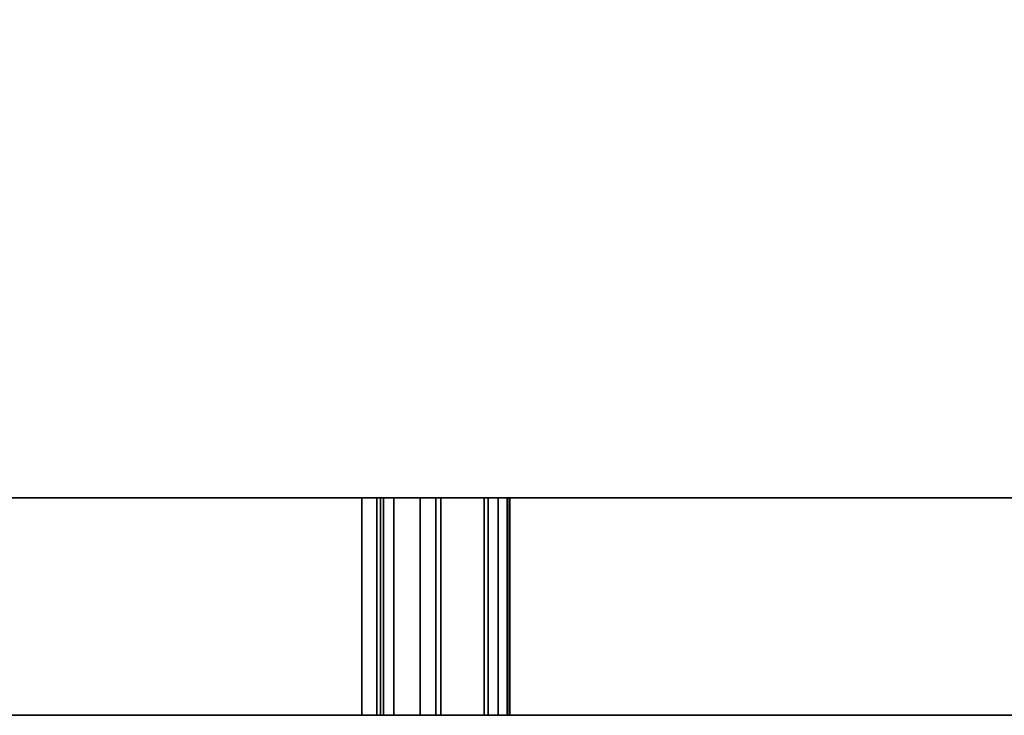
# Model space of a CAD drawing. Header units: inches. Extents: x -172 to 2825, y -1500 to 2400.
# Tile 41 of 47: x 1183 to 1410, y 1050 to 1210. Entities that reach past the tile are written whole.
import ezdxf

# ---------------------------------------------------------------- set-up
doc = ezdxf.new("R2010")
doc.units = ezdxf.units.IN
doc.layers.add('1', color=7, linetype='Continuous')

# ---------------------------------------------------------------- blocks, each defined once
blk = doc.blocks.new('697607_GEAR_HOUSING_IPART__R29')
at = {"layer": '1', "color": 160}
for p, q in [((-1.72, 986.54, -610), (-1.72, 986.54, 840)), ((1428.28, 986.54, 840), (1428.28, 986.54, -610))]:
    blk.add_line(p, q, dxfattribs=at)
blk = doc.blocks.new('UG_SURFACE_288')
at = {"layer": '1', "color": 160}
blk.add_3dface([(1423.278093, 986.537814, -610.000014), (1423.278093, 1036.537766, -610.000014), (1423.278093, 1036.537766, 839.999974), (1423.278093, 986.537814, 839.999974)], dxfattribs=at)
blk = doc.blocks.new('UG_SURFACE_292')
at = {"layer": '1', "color": 160}
blk.add_3dface([(983.278096, 986.537814, 839.999974), (983.278096, 1036.537766, 839.999974), (983.278096, 1036.537766, 689.999998), (983.278096, 986.537814, 689.999998)], dxfattribs=at)
blk = doc.blocks.new('UG_SURFACE_293')
at = {"layer": '1', "color": 160}
for points in [[(26.318463, 1036.537766, -530.170918), (26.401825, 1036.537766, -529.008865), (26.401825, 986.537814, -529.008865), (26.318463, 986.537814, -530.170918)], [(26.318463, 986.537814, -530.170918), (31.257275, 986.537814, -541.020811), (31.257275, 1036.537766, -541.020811), (26.318463, 1036.537766, -530.170918)], [(26.659267, 986.537814, -525.420249), (26.401825, 986.537814, -529.008865), (26.401825, 1036.537766, -529.008865), (26.659267, 1036.537766, -525.420249)], [(26.659267, 1036.537766, -525.420249), (33.057846, 1036.537766, -515.415192), (33.057846, 986.537814, -515.415192), (26.659267, 986.537814, -525.420249)], [(31.257275, 986.537814, -541.020811), (41.0337, 986.537814, -545.851231), (41.0337, 1036.537766, -545.851231), (31.257275, 1036.537766, -541.020811)], [(33.057846, 1036.537766, -515.415192), (43.278091, 1036.537766, -512.000024), (43.278091, 986.537814, -512.000024), (33.057846, 986.537814, -515.415192)], [(41.0337, 986.537814, -545.851231), (43.141581, 986.537814, -545.384049), (43.141581, 1036.537766, -545.384049), (41.0337, 1036.537766, -545.851231)], [(52.431799, 1036.537766, -543.325126), (43.141581, 1036.537766, -545.384049), (43.141581, 986.537814, -545.384049), (52.431799, 986.537814, -543.325126)], [(54.557774, 986.537814, -516.281188), (43.278091, 986.537814, -512.000024), (43.278091, 1036.537766, -512.000024), (54.557774, 1036.537766, -516.281188)], [(56.138277, 1036.537766, -540.118277), (52.431799, 1036.537766, -543.325126), (52.431799, 986.537814, -543.325126), (56.138277, 986.537814, -540.118277)], [(57.249628, 986.537814, -519.315183), (54.557774, 986.537814, -516.281188), (54.557774, 1036.537766, -516.281188), (57.249628, 1036.537766, -519.315183)], [(56.138277, 986.537814, -540.118277), (60.278088, 986.537814, -528.999984), (60.278088, 1036.537766, -528.999984), (56.138277, 1036.537766, -540.118277)], [(57.249628, 1036.537766, -519.315183), (60.278088, 1036.537766, -528.999984), (60.278088, 986.537814, -528.999984), (57.249628, 986.537814, -519.315183)]]:
    blk.add_3dface(points, dxfattribs=at)
blk = doc.blocks.new('UG_SURFACE_294')
at = {"layer": '1', "color": 160}
blk.add_3dface([(3.278084, 986.537814, -610.000014), (3.278084, 1036.537766, -610.000014), (1423.278093, 1036.537766, -610.000014), (1423.278093, 986.537814, -610.000014)], dxfattribs=at)
blk = doc.blocks.new('UG_SURFACE_298')
at = {"layer": '1', "color": 160}
for points in [[(26.318464, 1036.537766, -210.170925), (26.401827, 1036.537766, -209.008887), (26.401827, 986.537814, -209.008887), (26.318464, 986.537814, -210.170925)], [(26.318464, 986.537814, -210.170925), (31.257275, 986.537814, -221.020818), (31.257275, 1036.537766, -221.020818), (26.318464, 1036.537766, -210.170925)], [(26.659269, 986.537814, -205.420241), (26.401827, 986.537814, -209.008887), (26.401827, 1036.537766, -209.008887), (26.659269, 1036.537766, -205.420241)], [(26.659269, 1036.537766, -205.420241), (33.057846, 1036.537766, -195.415214), (33.057846, 986.537814, -195.415214), (26.659269, 986.537814, -205.420241)], [(31.257275, 986.537814, -221.020818), (41.0337, 986.537814, -225.851208), (41.0337, 1036.537766, -225.851208), (31.257275, 1036.537766, -221.020818)], [(33.057846, 1036.537766, -195.415214), (43.278091, 1036.537766, -192.000002), (43.278091, 986.537814, -192.000002), (33.057846, 986.537814, -195.415214)], [(41.0337, 986.537814, -225.851208), (43.141581, 986.537814, -225.384057), (43.141581, 1036.537766, -225.384057), (41.0337, 1036.537766, -225.851208)], [(52.431799, 1036.537766, -223.325148), (43.141581, 1036.537766, -225.384057), (43.141581, 986.537814, -225.384057), (52.431799, 986.537814, -223.325148)], [(54.557774, 986.537814, -196.28118), (43.278091, 986.537814, -192.000002), (43.278091, 1036.537766, -192.000002), (54.557774, 1036.537766, -196.28118)], [(56.138277, 1036.537766, -220.118269), (52.431799, 1036.537766, -223.325148), (52.431799, 986.537814, -223.325148), (56.138277, 986.537814, -220.118269)], [(57.249628, 986.537814, -199.315161), (54.557774, 986.537814, -196.28118), (54.557774, 1036.537766, -196.28118), (57.249628, 1036.537766, -199.315161)], [(56.138277, 986.537814, -220.118269), (60.278092, 986.537814, -209.000006), (60.278092, 1036.537766, -209.000006), (56.138277, 1036.537766, -220.118269)], [(57.249628, 1036.537766, -199.315161), (60.278092, 1036.537766, -209.000006), (60.278092, 986.537814, -209.000006), (57.249628, 986.537814, -199.315161)]]:
    blk.add_3dface(points, dxfattribs=at)
blk = doc.blocks.new('UG_SURFACE_299')
at = {"layer": '1', "color": 160}
for points in [[(26.318468, 1036.537766, 749.829054), (26.401831, 1036.537766, 750.991106), (26.401831, 986.537814, 750.991106), (26.318468, 986.537814, 749.829054)], [(26.318468, 986.537814, 749.829054), (31.257279, 986.537814, 738.979161), (31.257279, 1036.537766, 738.979161), (26.318468, 1036.537766, 749.829054)], [(26.659273, 986.537814, 754.579782), (26.401831, 986.537814, 750.991106), (26.401831, 1036.537766, 750.991106), (26.659273, 1036.537766, 754.579782)], [(26.659273, 1036.537766, 754.579782), (33.05785, 1036.537766, 764.58478), (33.05785, 986.537814, 764.58478), (26.659273, 986.537814, 754.579782)], [(31.257279, 986.537814, 738.979161), (41.033704, 986.537814, 734.1488), (41.033704, 1036.537766, 734.1488), (31.257279, 1036.537766, 738.979161)], [(33.05785, 1036.537766, 764.58478), (43.278094, 1036.537766, 768.000007), (43.278094, 986.537814, 768.000007), (33.05785, 986.537814, 764.58478)], [(41.033704, 986.537814, 734.1488), (43.141585, 986.537814, 734.615922), (43.141585, 1036.537766, 734.615922), (41.033704, 1036.537766, 734.1488)], [(52.431803, 1036.537766, 736.674845), (43.141585, 1036.537766, 734.615922), (43.141585, 986.537814, 734.615922), (52.431803, 986.537814, 736.674845)], [(54.557778, 986.537814, 763.718843), (43.278094, 986.537814, 768.000007), (43.278094, 1036.537766, 768.000007), (54.557778, 1036.537766, 763.718843)], [(56.138281, 1036.537766, 739.881754), (52.431803, 1036.537766, 736.674845), (52.431803, 986.537814, 736.674845), (56.138281, 986.537814, 739.881754)], [(57.249632, 986.537814, 760.684848), (54.557778, 986.537814, 763.718843), (54.557778, 1036.537766, 763.718843), (57.249632, 1036.537766, 760.684848)], [(56.138281, 986.537814, 739.881754), (60.278095, 986.537814, 750.999987), (60.278095, 1036.537766, 750.999987), (56.138281, 1036.537766, 739.881754)], [(57.249632, 1036.537766, 760.684848), (60.278095, 1036.537766, 750.999987), (60.278095, 986.537814, 750.999987), (57.249632, 986.537814, 760.684848)]]:
    blk.add_3dface(points, dxfattribs=at)
blk = doc.blocks.new('UG_SURFACE_300')
at = {"layer": '1', "color": 160}
for points in [[(26.318463, 1036.537766, -370.170921), (26.401827, 1036.537766, -369.008899), (26.401825, 986.537814, -369.008899), (26.318463, 986.537814, -370.170921)], [(26.318463, 986.537814, -370.170921), (31.257275, 986.537814, -381.020814), (31.257275, 1036.537766, -381.020814), (26.318463, 1036.537766, -370.170921)], [(26.659267, 986.537814, -365.420252), (26.401825, 986.537814, -369.008899), (26.401827, 1036.537766, -369.008899), (26.659267, 1036.537766, -365.420252)], [(26.659267, 1036.537766, -365.420252), (33.057846, 1036.537766, -355.415225), (33.057846, 986.537814, -355.415225), (26.659267, 986.537814, -365.420252)], [(31.257275, 986.537814, -381.020814), (41.0337, 986.537814, -385.851204), (41.0337, 1036.537766, -385.851204), (31.257275, 1036.537766, -381.020814)], [(33.057846, 1036.537766, -355.415225), (43.278091, 1036.537766, -351.999998), (43.278091, 986.537814, -351.999998), (33.057846, 986.537814, -355.415225)], [(41.0337, 986.537814, -385.851204), (43.141581, 986.537814, -385.384053), (43.141581, 1036.537766, -385.384053), (41.0337, 1036.537766, -385.851204)], [(52.431799, 1036.537766, -383.32516), (43.141581, 1036.537766, -385.384053), (43.141581, 986.537814, -385.384053), (52.431799, 986.537814, -383.32516)], [(54.557774, 986.537814, -356.281161), (43.278091, 986.537814, -351.999998), (43.278091, 1036.537766, -351.999998), (54.557774, 1036.537766, -356.281161)], [(56.138277, 1036.537766, -380.118251), (52.431799, 1036.537766, -383.32516), (52.431799, 986.537814, -383.32516), (56.138277, 986.537814, -380.118251)], [(57.249628, 986.537814, -359.315157), (54.557774, 986.537814, -356.281161), (54.557774, 1036.537766, -356.281161), (57.249628, 1036.537766, -359.315157)], [(56.138277, 986.537814, -380.118251), (60.278092, 986.537814, -369.000018), (60.278092, 1036.537766, -369.000018), (56.138277, 1036.537766, -380.118251)], [(57.249628, 1036.537766, -359.315157), (60.278092, 1036.537766, -369.000018), (60.278092, 986.537814, -369.000018), (57.249628, 986.537814, -359.315157)]]:
    blk.add_3dface(points, dxfattribs=at)
blk = doc.blocks.new('UG_SURFACE_303')
at = {"layer": '1', "color": 160}
blk.add_3dface([(443.278074, 986.537814, 689.999998), (443.278074, 1036.537766, 689.999998), (443.278074, 1036.537766, 839.999974), (443.278074, 986.537814, 839.999974)], dxfattribs=at)
blk = doc.blocks.new('UG_SURFACE_304')
at = {"layer": '1', "color": 160}
blk.add_3dface([(443.278074, 986.537814, 839.999974), (443.278074, 1036.537766, 839.999974), (3.278084, 1036.537766, 839.999974), (3.278084, 986.537814, 839.999974)], dxfattribs=at)
blk = doc.blocks.new('UG_SURFACE_305')
at = {"layer": '1', "color": 160}
blk.add_3dface([(3.278084, 986.537814, 839.999974), (3.278084, 1036.537766, 839.999974), (3.278084, 1036.537766, -610.000014), (3.278084, 986.537814, -610.000014)], dxfattribs=at)
blk = doc.blocks.new('UG_SURFACE_307')
at = {"layer": '1', "color": 160}
blk.add_3dface([(443.278074, 986.537814, 850.000024), (443.278074, 986.537814, 689.999998), (983.278096, 986.537814, 689.999998), (983.278096, 986.537814, 850.000024)], dxfattribs=at)
blk = doc.blocks.new('UG_SURFACE_309')
at = {"layer": '1', "color": 160}
for points in [[(26.318464, 1036.537766, -50.170932), (26.401827, 1036.537766, -49.008884), (26.401827, 986.537814, -49.008884), (26.318464, 986.537814, -50.170932)], [(26.318464, 986.537814, -50.170932), (31.257275, 986.537814, -61.020825), (31.257275, 1036.537766, -61.020821), (26.318464, 1036.537766, -50.170932)], [(26.659269, 986.537814, -45.420241), (26.401827, 986.537814, -49.008884), (26.401827, 1036.537766, -49.008884), (26.659269, 1036.537766, -45.420241)], [(26.659269, 1036.537766, -45.420241), (33.057846, 1036.537766, -35.415214), (33.057846, 986.537814, -35.415214), (26.659269, 986.537814, -45.420241)], [(31.257275, 986.537814, -61.020825), (41.0337, 986.537814, -65.851204), (41.0337, 1036.537766, -65.851204), (31.257275, 1036.537766, -61.020821)], [(33.057846, 1036.537766, -35.415214), (43.278091, 1036.537766, -32.000009), (43.278091, 986.537814, -32.000009), (33.057846, 986.537814, -35.415214)], [(41.0337, 986.537814, -65.851204), (43.141581, 986.537814, -65.384053), (43.141581, 1036.537766, -65.384053), (41.0337, 1036.537766, -65.851204)], [(52.431799, 1036.537766, -63.325144), (43.141581, 1036.537766, -65.384053), (43.141581, 986.537814, -65.384053), (52.431799, 986.537814, -63.325144)], [(54.557774, 986.537814, -36.281176), (43.278091, 986.537814, -32.000009), (43.278091, 1036.537766, -32.000009), (54.557774, 1036.537766, -36.281176)], [(56.138277, 1036.537766, -60.118262), (52.431799, 1036.537766, -63.325144), (52.431799, 986.537814, -63.325144), (56.138277, 986.537814, -60.118262)], [(57.249628, 986.537814, -39.315168), (54.557774, 986.537814, -36.281176), (54.557774, 1036.537766, -36.281176), (57.249628, 1036.537766, -39.315168)], [(56.138277, 986.537814, -60.118262), (60.278092, 986.537814, -49.00001), (60.278092, 1036.537766, -49.000006), (56.138277, 1036.537766, -60.118262)], [(57.249628, 1036.537766, -39.315168), (60.278092, 1036.537766, -49.000006), (60.278092, 986.537814, -49.00001), (57.249628, 986.537814, -39.315168)]]:
    blk.add_3dface(points, dxfattribs=at)
blk = doc.blocks.new('UG_SURFACE_310')
at = {"layer": '1', "color": 160}
for points in [[(14.778088, 1036.537766, 839.999974), (14.778088, 1036.537766, 350.999981), (3.278084, 1036.537766, 350.999981), (3.278084, 1036.537766, 839.999974)], [(14.778088, 1036.537766, 350.999981), (14.778088, 1036.537766, -129.000008), (3.278084, 1036.537766, -129.000008), (3.278084, 1036.537766, 350.999981)], [(14.778088, 1036.537766, -129.000008), (14.778088, 1036.537766, -289.000005), (3.278084, 1036.537766, -289.000005), (3.278084, 1036.537766, -129.000008)], [(14.778088, 1036.537766, -289.000005), (14.778088, 1036.537766, -449.000001), (3.278084, 1036.537766, -449.000001), (3.278084, 1036.537766, -289.000005)], [(14.778088, 1036.537766, -449.000001), (14.778088, 1036.537766, -578.000009), (3.278084, 1036.537766, -578.000009), (3.278084, 1036.537766, -449.000001)], [(14.778088, 1036.537766, -578.000009), (14.778088, 1036.537766, -610.000014), (3.278084, 1036.537766, -610.000014), (3.278084, 1036.537766, -578.000009)], [(713.278115, 1036.537766, -578.000009), (14.778088, 1036.537766, -578.000009), (41.0337, 1036.537766, -545.851231), (52.431799, 1036.537766, -543.325126)], [(14.778088, 1036.537766, -449.000001), (33.057846, 1036.537766, -515.415192), (26.659267, 1036.537766, -525.420249)], [(26.659267, 1036.537766, -525.420249), (26.318463, 1036.537766, -530.170918), (14.778088, 1036.537766, -578.000009), (14.778088, 1036.537766, -449.000001)], [(14.778088, 1036.537766, -578.000009), (31.257275, 1036.537766, -541.020811), (41.0337, 1036.537766, -545.851231)], [(14.778088, 1036.537766, -449.000001), (43.278091, 1036.537766, -512.000024), (33.057846, 1036.537766, -515.415192)], [(26.318463, 1036.537766, -530.170918), (31.257275, 1036.537766, -541.020811), (14.778088, 1036.537766, -578.000009)], [(14.778088, 1036.537766, -449.000001), (41.0337, 1036.537766, -385.851204), (52.431799, 1036.537766, -383.32516)], [(52.431799, 1036.537766, -383.32516), (56.138277, 1036.537766, -380.118251), (713.278115, 1036.537766, -449.000001), (14.778088, 1036.537766, -449.000001)], [(14.778088, 1036.537766, -289.000005), (33.057846, 1036.537766, -355.415225), (26.659267, 1036.537766, -365.420252)], [(26.659267, 1036.537766, -365.420252), (26.318463, 1036.537766, -370.170921), (14.778088, 1036.537766, -449.000001), (14.778088, 1036.537766, -289.000005)], [(14.778088, 1036.537766, -449.000001), (31.257275, 1036.537766, -381.020814), (41.0337, 1036.537766, -385.851204)], [(14.778088, 1036.537766, -289.000005), (43.278091, 1036.537766, -351.999998), (33.057846, 1036.537766, -355.415225)], [(26.318463, 1036.537766, -370.170921), (31.257275, 1036.537766, -381.020814), (14.778088, 1036.537766, -449.000001)], [(14.778088, 1036.537766, -289.000005), (41.0337, 1036.537766, -225.851208), (52.431799, 1036.537766, -223.325148)], [(52.431799, 1036.537766, -223.325148), (56.138277, 1036.537766, -220.118269), (713.278115, 1036.537766, -289.000005), (14.778088, 1036.537766, -289.000005)], [(14.778088, 1036.537766, -129.000008), (33.057846, 1036.537766, -195.415214), (26.659269, 1036.537766, -205.420241)], [(26.659269, 1036.537766, -205.420241), (26.318464, 1036.537766, -210.170925), (14.778088, 1036.537766, -289.000005), (14.778088, 1036.537766, -129.000008)], [(14.778088, 1036.537766, -289.000005), (31.257275, 1036.537766, -221.020818), (41.0337, 1036.537766, -225.851208)], [(14.778088, 1036.537766, -129.000008), (43.278091, 1036.537766, -192.000002), (33.057846, 1036.537766, -195.415214)], [(26.318464, 1036.537766, -210.170925), (31.257275, 1036.537766, -221.020818), (14.778088, 1036.537766, -289.000005)], [(14.778088, 1036.537766, -129.000008), (41.0337, 1036.537766, -65.851204), (52.431799, 1036.537766, -63.325144)], [(52.431799, 1036.537766, -63.325144), (56.138277, 1036.537766, -60.118262), (713.278115, 1036.537766, -129.000008), (14.778088, 1036.537766, -129.000008)], [(14.778088, 1036.537766, 350.999981), (33.057846, 1036.537766, -35.415214), (26.659269, 1036.537766, -45.420241)], [(26.659269, 1036.537766, -45.420241), (26.318464, 1036.537766, -50.170932), (14.778088, 1036.537766, -129.000008), (14.778088, 1036.537766, 350.999981)], [(14.778088, 1036.537766, -129.000008), (31.257275, 1036.537766, -61.020821), (41.0337, 1036.537766, -65.851204)], [(14.778088, 1036.537766, 350.999981), (43.278091, 1036.537766, -32.000009), (33.057846, 1036.537766, -35.415214)], [(26.318464, 1036.537766, -50.170932), (31.257275, 1036.537766, -61.020821), (14.778088, 1036.537766, -129.000008)], [(14.778088, 1036.537766, 350.999981), (41.033704, 1036.537766, 734.1488), (52.431803, 1036.537766, 736.674845)], [(14.778088, 1036.537766, 839.999974), (26.659273, 1036.537766, 754.579782), (26.318468, 1036.537766, 749.829054)], [(52.431803, 1036.537766, 736.674845), (56.138281, 1036.537766, 739.881754), (443.278074, 1036.537766, 689.999998), (14.778088, 1036.537766, 350.999981)], [(14.778088, 1036.537766, 839.999974), (33.05785, 1036.537766, 764.58478), (26.659273, 1036.537766, 754.579782)], [(26.318468, 1036.537766, 749.829054), (14.778088, 1036.537766, 350.999981), (14.778088, 1036.537766, 839.999974)], [(14.778088, 1036.537766, 350.999981), (31.257279, 1036.537766, 738.979161), (41.033704, 1036.537766, 734.1488)], [(14.778088, 1036.537766, 839.999974), (43.278094, 1036.537766, 768.000007), (33.05785, 1036.537766, 764.58478)], [(26.318468, 1036.537766, 749.829054), (31.257279, 1036.537766, 738.979161), (14.778088, 1036.537766, 350.999981)], [(54.557778, 1036.537766, 763.718843), (43.278094, 1036.537766, 768.000007), (14.778088, 1036.537766, 839.999974), (443.278074, 1036.537766, 839.999974)], [(443.278074, 1036.537766, 689.999998), (713.278115, 1036.537766, 689.999998), (713.278115, 1036.537766, 350.999981), (14.778088, 1036.537766, 350.999981)], [(54.557774, 1036.537766, -36.281176), (43.278091, 1036.537766, -32.000009), (14.778088, 1036.537766, 350.999981), (713.278115, 1036.537766, 350.999981)], [(54.557774, 1036.537766, -196.28118), (43.278091, 1036.537766, -192.000002), (14.778088, 1036.537766, -129.000008), (713.278115, 1036.537766, -129.000008)], [(54.557774, 1036.537766, -356.281161), (43.278091, 1036.537766, -351.999998), (14.778088, 1036.537766, -289.000005), (713.278115, 1036.537766, -289.000005)], [(54.557774, 1036.537766, -516.281188), (43.278091, 1036.537766, -512.000024), (14.778088, 1036.537766, -449.000001), (713.278115, 1036.537766, -449.000001)], [(713.278115, 1036.537766, -578.000009), (713.278115, 1036.537766, -610.000014), (14.778088, 1036.537766, -610.000014), (14.778088, 1036.537766, -578.000009)], [(52.431799, 1036.537766, -543.325126), (56.138277, 1036.537766, -540.118277), (713.278115, 1036.537766, -578.000009)], [(57.249628, 1036.537766, -519.315183), (54.557774, 1036.537766, -516.281188), (713.278115, 1036.537766, -449.000001)], [(57.249628, 1036.537766, -359.315157), (54.557774, 1036.537766, -356.281161), (713.278115, 1036.537766, -289.000005)], [(57.249628, 1036.537766, -199.315161), (54.557774, 1036.537766, -196.28118), (713.278115, 1036.537766, -129.000008)], [(57.249628, 1036.537766, -39.315168), (54.557774, 1036.537766, -36.281176), (713.278115, 1036.537766, 350.999981)], [(57.249632, 1036.537766, 760.684848), (54.557778, 1036.537766, 763.718843), (443.278074, 1036.537766, 839.999974)], [(56.138277, 1036.537766, -540.118277), (60.278088, 1036.537766, -528.999984), (713.278115, 1036.537766, -578.000009)], [(56.138277, 1036.537766, -380.118251), (60.278092, 1036.537766, -369.000018), (713.278115, 1036.537766, -449.000001)], [(56.138277, 1036.537766, -220.118269), (60.278092, 1036.537766, -209.000006), (713.278115, 1036.537766, -289.000005)], [(56.138277, 1036.537766, -60.118262), (60.278092, 1036.537766, -49.000006), (713.278115, 1036.537766, -129.000008)], [(56.138281, 1036.537766, 739.881754), (60.278095, 1036.537766, 750.999987), (443.278074, 1036.537766, 689.999998)], [(713.278115, 1036.537766, -449.000001), (713.278115, 1036.537766, -578.000009), (60.278088, 1036.537766, -528.999984), (57.249628, 1036.537766, -519.315183)], [(713.278115, 1036.537766, -289.000005), (713.278115, 1036.537766, -449.000001), (60.278092, 1036.537766, -369.000018), (57.249628, 1036.537766, -359.315157)], [(713.278115, 1036.537766, -129.000008), (713.278115, 1036.537766, -289.000005), (60.278092, 1036.537766, -209.000006), (57.249628, 1036.537766, -199.315161)], [(713.278115, 1036.537766, 350.999981), (713.278115, 1036.537766, -129.000008), (60.278092, 1036.537766, -49.000006), (57.249628, 1036.537766, -39.315168)], [(443.278074, 1036.537766, 839.999974), (443.278074, 1036.537766, 689.999998), (60.278095, 1036.537766, 750.999987), (57.249632, 1036.537766, 760.684848)], [(1423.278093, 1036.537766, -578.000009), (713.278115, 1036.537766, -578.000009), (1371.257305, 1036.537766, -541.020811), (1383.278131, 1036.537766, -546.000004)], [(713.278115, 1036.537766, -578.000009), (713.278115, 1036.537766, -449.000001), (1371.257305, 1036.537766, -516.979218), (1366.278052, 1036.537766, -528.999984)], [(1366.278052, 1036.537766, -528.999984), (1371.257305, 1036.537766, -541.020811), (713.278115, 1036.537766, -578.000009)], [(713.278115, 1036.537766, -449.000001), (1423.278093, 1036.537766, -449.000001), (1383.278131, 1036.537766, -512.000024), (1371.257305, 1036.537766, -516.979218)], [(1423.278093, 1036.537766, -449.000001), (713.278115, 1036.537766, -449.000001), (1371.257305, 1036.537766, -381.020814), (1383.278131, 1036.537766, -386.000007)], [(713.278115, 1036.537766, -289.000005), (1371.257305, 1036.537766, -356.979191), (1366.278052, 1036.537766, -369.000018)], [(1366.278052, 1036.537766, -369.000018), (1371.257305, 1036.537766, -381.020814), (713.278115, 1036.537766, -449.000001), (713.278115, 1036.537766, -289.000005)], [(713.278115, 1036.537766, -289.000005), (1423.278093, 1036.537766, -289.000005), (1383.278131, 1036.537766, -351.999998), (1371.257305, 1036.537766, -356.979191)], [(1423.278093, 1036.537766, -289.000005), (713.278115, 1036.537766, -289.000005), (1371.257305, 1036.537766, -221.020818), (1383.278131, 1036.537766, -226.000011)], [(713.278115, 1036.537766, -129.000008), (1371.257305, 1036.537766, -196.979195), (1366.278052, 1036.537766, -209.000006)], [(1366.278052, 1036.537766, -209.000006), (1371.257305, 1036.537766, -221.020818), (713.278115, 1036.537766, -289.000005), (713.278115, 1036.537766, -129.000008)], [(713.278115, 1036.537766, -129.000008), (1423.278093, 1036.537766, -129.000008), (1383.278131, 1036.537766, -192.000002), (1371.257305, 1036.537766, -196.979195)], [(1423.278093, 1036.537766, -129.000008), (713.278115, 1036.537766, -129.000008), (1371.257305, 1036.537766, -61.020821), (1383.278131, 1036.537766, -66.000007)], [(713.278115, 1036.537766, -129.000008), (713.278115, 1036.537766, 350.999981), (1371.257305, 1036.537766, -36.979191), (1366.278052, 1036.537766, -49.000006)], [(1366.278052, 1036.537766, -49.000006), (1371.257305, 1036.537766, -61.020821), (713.278115, 1036.537766, -129.000008)], [(713.278115, 1036.537766, 350.999981), (1423.278093, 1036.537766, 350.999981), (1383.278131, 1036.537766, -32.000009), (1371.257305, 1036.537766, -36.979191)], [(1423.278093, 1036.537766, 350.999981), (713.278115, 1036.537766, 350.999981), (713.278115, 1036.537766, 689.999998), (983.278096, 1036.537766, 689.999998)], [(1423.278093, 1036.537766, -578.000009), (1423.278093, 1036.537766, -610.000014), (713.278115, 1036.537766, -610.000014), (713.278115, 1036.537766, -578.000009)], [(1423.278093, 1036.537766, 350.999981), (983.278096, 1036.537766, 689.999998), (1371.257305, 1036.537766, 738.979161), (1383.278131, 1036.537766, 733.999968)], [(983.278096, 1036.537766, 689.999998), (983.278096, 1036.537766, 839.999974), (1371.257305, 1036.537766, 763.020813), (1366.278052, 1036.537766, 750.999987)], [(983.278096, 1036.537766, 839.999974), (1423.278093, 1036.537766, 839.999974), (1383.278131, 1036.537766, 768.000007), (1371.257305, 1036.537766, 763.020813)], [(1366.278052, 1036.537766, 750.999987), (1371.257305, 1036.537766, 738.979161), (983.278096, 1036.537766, 689.999998)], [(1383.278131, 1036.537766, -546.000004), (1395.298958, 1036.537766, -541.020811), (1423.278093, 1036.537766, -578.000009)], [(1383.278131, 1036.537766, -386.000007), (1395.298958, 1036.537766, -381.020814), (1423.278093, 1036.537766, -449.000001)], [(1383.278131, 1036.537766, -226.000011), (1395.298958, 1036.537766, -221.020818), (1423.278093, 1036.537766, -289.000005)], [(1383.278131, 1036.537766, -66.000007), (1395.298958, 1036.537766, -61.020821), (1423.278093, 1036.537766, -129.000008)], [(1383.278131, 1036.537766, 733.999968), (1395.298958, 1036.537766, 738.979161), (1423.278093, 1036.537766, 350.999981)], [(1395.298958, 1036.537766, 763.020813), (1383.278131, 1036.537766, 768.000007), (1423.278093, 1036.537766, 839.999974)], [(1395.298958, 1036.537766, -36.979191), (1383.278131, 1036.537766, -32.000009), (1423.278093, 1036.537766, 350.999981)], [(1395.298958, 1036.537766, -196.979195), (1383.278131, 1036.537766, -192.000002), (1423.278093, 1036.537766, -129.000008)], [(1395.298958, 1036.537766, -356.979191), (1383.278131, 1036.537766, -351.999998), (1423.278093, 1036.537766, -289.000005)], [(1395.298958, 1036.537766, -516.979218), (1383.278131, 1036.537766, -512.000024), (1423.278093, 1036.537766, -449.000001)], [(1423.278093, 1036.537766, -578.000009), (1395.298958, 1036.537766, -541.020811), (1400.278091, 1036.537766, -528.999984)], [(1400.278091, 1036.537766, -528.999984), (1395.298958, 1036.537766, -516.979218), (1423.278093, 1036.537766, -449.000001), (1423.278093, 1036.537766, -578.000009)], [(1423.278093, 1036.537766, -449.000001), (1395.298958, 1036.537766, -381.020814), (1400.278091, 1036.537766, -369.000018)], [(1400.278091, 1036.537766, -369.000018), (1395.298958, 1036.537766, -356.979191), (1423.278093, 1036.537766, -289.000005)], [(1423.278093, 1036.537766, -289.000005), (1395.298958, 1036.537766, -221.020818), (1400.278091, 1036.537766, -209.000006)], [(1400.278091, 1036.537766, -209.000006), (1395.298958, 1036.537766, -196.979195), (1423.278093, 1036.537766, -129.000008)], [(1423.278093, 1036.537766, -129.000008), (1395.298958, 1036.537766, -61.020821), (1400.278091, 1036.537766, -49.000006)], [(1400.278091, 1036.537766, -49.000006), (1395.298958, 1036.537766, -36.979191), (1423.278093, 1036.537766, 350.999981)], [(1423.278093, 1036.537766, 350.999981), (1395.298958, 1036.537766, 738.979161), (1400.278091, 1036.537766, 750.999987)], [(1400.278091, 1036.537766, 750.999987), (1395.298958, 1036.537766, 763.020813), (1423.278093, 1036.537766, 839.999974)], [(1400.278091, 1036.537766, -369.000018), (1423.278093, 1036.537766, -289.000005), (1423.278093, 1036.537766, -449.000001)], [(1400.278091, 1036.537766, -209.000006), (1423.278093, 1036.537766, -129.000008), (1423.278093, 1036.537766, -289.000005)], [(1423.278093, 1036.537766, 350.999981), (1423.278093, 1036.537766, -129.000008), (1400.278091, 1036.537766, -49.000006)], [(1400.278091, 1036.537766, 750.999987), (1423.278093, 1036.537766, 839.999974), (1423.278093, 1036.537766, 350.999981)]]:
    blk.add_3dface(points, dxfattribs=at)
blk = doc.blocks.new('UG_SURFACE_311')
at = {"layer": '1', "color": 160}
for points in [[(1371.257305, 986.537814, -516.979218), (1366.278052, 986.537814, -528.999984), (1366.278052, 1036.537766, -528.999984), (1371.257305, 1036.537766, -516.979218)], [(1371.257305, 1036.537766, -541.020811), (1366.278052, 1036.537766, -528.999984), (1366.278052, 986.537814, -528.999984), (1371.257305, 986.537814, -541.020811)], [(1371.257305, 986.537814, -541.020811), (1383.278131, 986.537814, -546.000004), (1383.278131, 1036.537766, -546.000004), (1371.257305, 1036.537766, -541.020811)], [(1371.257305, 1036.537766, -516.979218), (1383.278131, 1036.537766, -512.000024), (1383.278131, 986.537814, -512.000024), (1371.257305, 986.537814, -516.979218)], [(1395.298958, 986.537814, -516.979218), (1383.278131, 986.537814, -512.000024), (1383.278131, 1036.537766, -512.000024), (1395.298958, 1036.537766, -516.979218)], [(1395.298958, 1036.537766, -541.020811), (1383.278131, 1036.537766, -546.000004), (1383.278131, 986.537814, -546.000004), (1395.298958, 986.537814, -541.020811)], [(1395.298958, 986.537814, -541.020811), (1400.278091, 986.537814, -528.999984), (1400.278091, 1036.537766, -528.999984), (1395.298958, 1036.537766, -541.020811)], [(1395.298958, 1036.537766, -516.979218), (1400.278091, 1036.537766, -528.999984), (1400.278091, 986.537814, -528.999984), (1395.298958, 986.537814, -516.979218)]]:
    blk.add_3dface(points, dxfattribs=at)
blk = doc.blocks.new('UG_SURFACE_313')
at = {"layer": '1', "color": 160}
blk.add_3dface([(1335.278034, 1036.537766, 680.000007), (1335.278034, 1036.537766, -529.999971), (1141.278028, 1569.548488, -529.999971), (1141.278028, 1569.548488, 680.000007)], dxfattribs=at)
blk = doc.blocks.new('UG_SURFACE_314')
at = {"layer": '1', "color": 160}
blk.add_3dface([(91.278084, 1036.537766, 680.000007), (91.278084, 1036.537766, -529.999971), (1335.278034, 1036.537766, -529.999971), (1335.278034, 1036.537766, 680.000007)], dxfattribs=at)
blk = doc.blocks.new('UG_SURFACE_315')
at = {"layer": '1', "color": 160}
for points in [[(3.278084, 986.537814, 839.999974), (3.278084, 986.537814, 350.999981), (14.778087, 986.537814, 350.999981), (14.778087, 986.537814, 839.999974)], [(3.278084, 986.537814, 350.999981), (3.278084, 986.537814, -129.000008), (14.778087, 986.537814, -129.000008), (14.778087, 986.537814, 350.999981)], [(3.278084, 986.537814, -129.000008), (3.278084, 986.537814, -289.000005), (14.778087, 986.537814, -289.000005), (14.778087, 986.537814, -129.000008)], [(3.278084, 986.537814, -289.000005), (3.278084, 986.537814, -449.000001), (14.778087, 986.537814, -449.000001), (14.778087, 986.537814, -289.000005)], [(3.278084, 986.537814, -449.000001), (3.278084, 986.537814, -578.000009), (14.778087, 986.537814, -578.000009), (14.778087, 986.537814, -449.000001)], [(3.278084, 986.537814, -578.000009), (3.278084, 986.537814, -610.000014), (14.778087, 986.537814, -610.000014), (14.778087, 986.537814, -578.000009)], [(14.778087, 986.537814, -449.000001), (14.778087, 986.537814, -578.000009), (26.318463, 986.537814, -530.170918), (26.659267, 986.537814, -525.420249)], [(14.778087, 986.537814, -578.000009), (31.257275, 986.537814, -541.020811), (26.318463, 986.537814, -530.170918)], [(713.278115, 986.537814, -449.000001), (14.778087, 986.537814, -449.000001), (43.278091, 986.537814, -512.000024), (54.557774, 986.537814, -516.281188)], [(26.659267, 986.537814, -525.420249), (33.057846, 986.537814, -515.415192), (14.778087, 986.537814, -449.000001)], [(14.778087, 986.537814, -578.000009), (41.0337, 986.537814, -545.851231), (31.257275, 986.537814, -541.020811)], [(33.057846, 986.537814, -515.415192), (43.278091, 986.537814, -512.000024), (14.778087, 986.537814, -449.000001)], [(14.778087, 986.537814, -289.000005), (14.778087, 986.537814, -449.000001), (26.318463, 986.537814, -370.170921), (26.659267, 986.537814, -365.420252)], [(14.778087, 986.537814, -449.000001), (713.278115, 986.537814, -449.000001), (56.138277, 986.537814, -380.118251), (52.431799, 986.537814, -383.32516)], [(14.778087, 986.537814, -449.000001), (31.257275, 986.537814, -381.020814), (26.318463, 986.537814, -370.170921)], [(713.278115, 986.537814, -289.000005), (14.778087, 986.537814, -289.000005), (43.278091, 986.537814, -351.999998), (54.557774, 986.537814, -356.281161)], [(26.659267, 986.537814, -365.420252), (33.057846, 986.537814, -355.415225), (14.778087, 986.537814, -289.000005)], [(14.778087, 986.537814, -449.000001), (41.0337, 986.537814, -385.851204), (31.257275, 986.537814, -381.020814)], [(33.057846, 986.537814, -355.415225), (43.278091, 986.537814, -351.999998), (14.778087, 986.537814, -289.000005)], [(14.778087, 986.537814, -129.000008), (14.778087, 986.537814, -289.000005), (26.318464, 986.537814, -210.170925), (26.659269, 986.537814, -205.420241)], [(14.778087, 986.537814, -289.000005), (713.278115, 986.537814, -289.000005), (56.138277, 986.537814, -220.118269), (52.431799, 986.537814, -223.325148)], [(14.778087, 986.537814, -289.000005), (31.257275, 986.537814, -221.020818), (26.318464, 986.537814, -210.170925)], [(713.278115, 986.537814, -129.000008), (14.778087, 986.537814, -129.000008), (43.278091, 986.537814, -192.000002), (54.557774, 986.537814, -196.28118)], [(26.659269, 986.537814, -205.420241), (33.057846, 986.537814, -195.415214), (14.778087, 986.537814, -129.000008)], [(14.778087, 986.537814, -289.000005), (41.0337, 986.537814, -225.851208), (31.257275, 986.537814, -221.020818)], [(33.057846, 986.537814, -195.415214), (43.278091, 986.537814, -192.000002), (14.778087, 986.537814, -129.000008)], [(14.778087, 986.537814, 350.999981), (14.778087, 986.537814, -129.000008), (26.318464, 986.537814, -50.170932), (26.659269, 986.537814, -45.420241)], [(14.778087, 986.537814, -129.000008), (713.278115, 986.537814, -129.000008), (56.138277, 986.537814, -60.118262), (52.431799, 986.537814, -63.325144)], [(14.778087, 986.537814, -129.000008), (31.257275, 986.537814, -61.020825), (26.318464, 986.537814, -50.170932)], [(713.278115, 986.537814, 350.999981), (14.778087, 986.537814, 350.999981), (43.278091, 986.537814, -32.000009), (54.557774, 986.537814, -36.281176)], [(26.659269, 986.537814, -45.420241), (33.057846, 986.537814, -35.415214), (14.778087, 986.537814, 350.999981)], [(14.778087, 986.537814, -129.000008), (41.0337, 986.537814, -65.851204), (31.257275, 986.537814, -61.020825)], [(33.057846, 986.537814, -35.415214), (43.278091, 986.537814, -32.000009), (14.778087, 986.537814, 350.999981)], [(14.778087, 986.537814, 839.999974), (14.778087, 986.537814, 350.999981), (26.318468, 986.537814, 749.829054)], [(26.318468, 986.537814, 749.829054), (26.659273, 986.537814, 754.579782), (14.778087, 986.537814, 839.999974)], [(14.778087, 986.537814, 839.999974), (33.05785, 986.537814, 764.58478), (43.278094, 986.537814, 768.000007)], [(14.778087, 986.537814, 350.999981), (31.257279, 986.537814, 738.979161), (26.318468, 986.537814, 749.829054)], [(14.778087, 986.537814, 350.999981), (713.278115, 986.537814, 350.999981), (56.138281, 986.537814, 739.881754), (52.431803, 986.537814, 736.674845)], [(26.659273, 986.537814, 754.579782), (33.05785, 986.537814, 764.58478), (14.778087, 986.537814, 839.999974)], [(14.778087, 986.537814, 350.999981), (41.033704, 986.537814, 734.1488), (31.257279, 986.537814, 738.979161)], [(52.431803, 986.537814, 736.674845), (41.033704, 986.537814, 734.1488), (14.778087, 986.537814, 350.999981)], [(43.278094, 986.537814, 768.000007), (443.278074, 986.537814, 689.999998), (443.278074, 986.537814, 839.999974), (14.778087, 986.537814, 839.999974)], [(52.431799, 986.537814, -63.325144), (41.0337, 986.537814, -65.851204), (14.778087, 986.537814, -129.000008)], [(52.431799, 986.537814, -223.325148), (41.0337, 986.537814, -225.851208), (14.778087, 986.537814, -289.000005)], [(52.431799, 986.537814, -383.32516), (41.0337, 986.537814, -385.851204), (14.778087, 986.537814, -449.000001)], [(52.431799, 986.537814, -543.325126), (41.0337, 986.537814, -545.851231), (14.778087, 986.537814, -578.000009), (713.278115, 986.537814, -578.000009)], [(14.778087, 986.537814, -578.000009), (14.778087, 986.537814, -610.000014), (713.278115, 986.537814, -610.000014), (713.278115, 986.537814, -578.000009)], [(443.278074, 986.537814, 689.999998), (43.278094, 986.537814, 768.000007), (54.557778, 986.537814, 763.718843)], [(713.278115, 986.537814, -578.000009), (56.138277, 986.537814, -540.118277), (52.431799, 986.537814, -543.325126)], [(713.278115, 986.537814, -578.000009), (713.278115, 986.537814, -449.000001), (54.557774, 986.537814, -516.281188), (57.249628, 986.537814, -519.315183)], [(713.278115, 986.537814, -449.000001), (713.278115, 986.537814, -289.000005), (54.557774, 986.537814, -356.281161), (57.249628, 986.537814, -359.315157)], [(713.278115, 986.537814, -289.000005), (713.278115, 986.537814, -129.000008), (54.557774, 986.537814, -196.28118), (57.249628, 986.537814, -199.315161)], [(713.278115, 986.537814, 350.999981), (54.557774, 986.537814, -36.281176), (57.249628, 986.537814, -39.315168)], [(443.278074, 986.537814, 689.999998), (54.557778, 986.537814, 763.718843), (57.249632, 986.537814, 760.684848)], [(713.278115, 986.537814, -578.000009), (60.278088, 986.537814, -528.999984), (56.138277, 986.537814, -540.118277)], [(713.278115, 986.537814, -449.000001), (60.278092, 986.537814, -369.000018), (56.138277, 986.537814, -380.118251)], [(713.278115, 986.537814, -289.000005), (60.278092, 986.537814, -209.000006), (56.138277, 986.537814, -220.118269)], [(713.278115, 986.537814, -129.000008), (60.278092, 986.537814, -49.00001), (56.138277, 986.537814, -60.118262)], [(443.278074, 986.537814, 689.999998), (60.278095, 986.537814, 750.999987), (56.138281, 986.537814, 739.881754), (713.278115, 986.537814, 350.999981)], [(57.249628, 986.537814, -519.315183), (60.278088, 986.537814, -528.999984), (713.278115, 986.537814, -578.000009)], [(57.249628, 986.537814, -359.315157), (60.278092, 986.537814, -369.000018), (713.278115, 986.537814, -449.000001)], [(57.249628, 986.537814, -199.315161), (60.278092, 986.537814, -209.000006), (713.278115, 986.537814, -289.000005)], [(57.249628, 986.537814, -39.315168), (60.278092, 986.537814, -49.00001), (713.278115, 986.537814, -129.000008), (713.278115, 986.537814, 350.999981)], [(57.249632, 986.537814, 760.684848), (60.278095, 986.537814, 750.999987), (443.278074, 986.537814, 689.999998)], [(713.278115, 986.537814, 350.999981), (713.278115, 986.537814, 689.999998), (443.278074, 986.537814, 689.999998)], [(1423.278093, 986.537814, -449.000001), (713.278115, 986.537814, -449.000001), (1371.257305, 986.537814, -516.979218), (1383.278131, 986.537814, -512.000024)], [(713.278115, 986.537814, -578.000009), (1371.257305, 986.537814, -541.020811), (1366.278052, 986.537814, -528.999984)], [(1366.278052, 986.537814, -528.999984), (1371.257305, 986.537814, -516.979218), (713.278115, 986.537814, -449.000001), (713.278115, 986.537814, -578.000009)], [(713.278115, 986.537814, -578.000009), (1423.278093, 986.537814, -578.000009), (1383.278131, 986.537814, -546.000004), (1371.257305, 986.537814, -541.020811)], [(1423.278093, 986.537814, -289.000005), (713.278115, 986.537814, -289.000005), (1371.257305, 986.537814, -356.979191), (1383.278131, 986.537814, -351.999998)], [(713.278115, 986.537814, -289.000005), (713.278115, 986.537814, -449.000001), (1371.257305, 986.537814, -381.020814), (1366.278052, 986.537814, -369.000018)], [(1366.278052, 986.537814, -369.000018), (1371.257305, 986.537814, -356.979191), (713.278115, 986.537814, -289.000005)], [(713.278115, 986.537814, -449.000001), (1423.278093, 986.537814, -449.000001), (1383.278131, 986.537814, -386.000007), (1371.257305, 986.537814, -381.020814)], [(1423.278093, 986.537814, -129.000008), (713.278115, 986.537814, -129.000008), (1371.257305, 986.537814, -196.979195), (1383.278131, 986.537814, -192.000002)], [(713.278115, 986.537814, -129.000008), (713.278115, 986.537814, -289.000005), (1371.257305, 986.537814, -221.020818), (1366.278052, 986.537814, -209.000006)], [(1366.278052, 986.537814, -209.000006), (1371.257305, 986.537814, -196.979195), (713.278115, 986.537814, -129.000008)], [(713.278115, 986.537814, -289.000005), (1423.278093, 986.537814, -289.000005), (1383.278131, 986.537814, -226.000011), (1371.257305, 986.537814, -221.020818)], [(1423.278093, 986.537814, 350.999981), (713.278115, 986.537814, 350.999981), (1371.257305, 986.537814, -36.979191), (1383.278131, 986.537814, -32.000009)], [(713.278115, 986.537814, -129.000008), (1423.278093, 986.537814, -129.000008), (1383.278131, 986.537814, -66.000007), (1371.257305, 986.537814, -61.020825)], [(1371.257305, 986.537814, -61.020825), (1366.278052, 986.537814, -49.00001), (713.278115, 986.537814, -129.000008)], [(1366.278052, 986.537814, -49.00001), (1371.257305, 986.537814, -36.979191), (713.278115, 986.537814, 350.999981), (713.278115, 986.537814, -129.000008)], [(983.278096, 986.537814, 689.999998), (713.278115, 986.537814, 689.999998), (713.278115, 986.537814, 350.999981), (1423.278093, 986.537814, 350.999981)], [(713.278115, 986.537814, -578.000009), (713.278115, 986.537814, -610.000014), (1423.278093, 986.537814, -610.000014), (1423.278093, 986.537814, -578.000009)], [(983.278096, 986.537814, 689.999998), (1371.257305, 986.537814, 738.979161), (1366.278052, 986.537814, 750.999987)], [(1366.278052, 986.537814, 750.999987), (1371.257305, 986.537814, 763.020813), (983.278096, 986.537814, 839.999974), (983.278096, 986.537814, 689.999998)], [(1371.257305, 986.537814, 763.020813), (1383.278131, 986.537814, 768.000007), (1423.278093, 986.537814, 839.999974), (983.278096, 986.537814, 839.999974)], [(983.278096, 986.537814, 689.999998), (1423.278093, 986.537814, 350.999981), (1383.278131, 986.537814, 733.999968), (1371.257305, 986.537814, 738.979161)], [(1383.278131, 986.537814, -512.000024), (1395.298958, 986.537814, -516.979218), (1423.278093, 986.537814, -449.000001)], [(1383.278131, 986.537814, -351.999998), (1395.298958, 986.537814, -356.979191), (1423.278093, 986.537814, -289.000005)], [(1383.278131, 986.537814, -192.000002), (1395.298958, 986.537814, -196.979195), (1423.278093, 986.537814, -129.000008)], [(1383.278131, 986.537814, -32.000009), (1395.298958, 986.537814, -36.979191), (1423.278093, 986.537814, 350.999981)], [(1423.278093, 986.537814, 839.999974), (1383.278131, 986.537814, 768.000007), (1395.298958, 986.537814, 763.020813)], [(1395.298958, 986.537814, 738.979161), (1383.278131, 986.537814, 733.999968), (1423.278093, 986.537814, 350.999981)], [(1395.298958, 986.537814, -61.020825), (1383.278131, 986.537814, -66.000007), (1423.278093, 986.537814, -129.000008)], [(1395.298958, 986.537814, -221.020818), (1383.278131, 986.537814, -226.000011), (1423.278093, 986.537814, -289.000005)], [(1395.298958, 986.537814, -381.020814), (1383.278131, 986.537814, -386.000007), (1423.278093, 986.537814, -449.000001)], [(1395.298958, 986.537814, -541.020811), (1383.278131, 986.537814, -546.000004), (1423.278093, 986.537814, -578.000009)], [(1423.278093, 986.537814, -578.000009), (1423.278093, 986.537814, -449.000001), (1395.298958, 986.537814, -516.979218), (1400.278091, 986.537814, -528.999984)], [(1400.278091, 986.537814, -528.999984), (1395.298958, 986.537814, -541.020811), (1423.278093, 986.537814, -578.000009)], [(1423.278093, 986.537814, -289.000005), (1395.298958, 986.537814, -356.979191), (1400.278091, 986.537814, -369.000018)], [(1400.278091, 986.537814, -369.000018), (1395.298958, 986.537814, -381.020814), (1423.278093, 986.537814, -449.000001)], [(1423.278093, 986.537814, -129.000008), (1395.298958, 986.537814, -196.979195), (1400.278091, 986.537814, -209.000006)], [(1400.278091, 986.537814, -209.000006), (1395.298958, 986.537814, -221.020818), (1423.278093, 986.537814, -289.000005)], [(1423.278093, 986.537814, -129.000008), (1400.278091, 986.537814, -49.00001), (1395.298958, 986.537814, -61.020825)], [(1423.278093, 986.537814, 350.999981), (1395.298958, 986.537814, -36.979191), (1400.278091, 986.537814, -49.00001)], [(1423.278093, 986.537814, 839.999974), (1395.298958, 986.537814, 763.020813), (1400.278091, 986.537814, 750.999987)], [(1400.278091, 986.537814, 750.999987), (1395.298958, 986.537814, 738.979161), (1423.278093, 986.537814, 350.999981)], [(1423.278093, 986.537814, -449.000001), (1423.278093, 986.537814, -289.000005), (1400.278091, 986.537814, -369.000018)], [(1423.278093, 986.537814, -289.000005), (1423.278093, 986.537814, -129.000008), (1400.278091, 986.537814, -209.000006)], [(1400.278091, 986.537814, -49.00001), (1423.278093, 986.537814, -129.000008), (1423.278093, 986.537814, 350.999981)], [(1423.278093, 986.537814, 350.999981), (1423.278093, 986.537814, 839.999974), (1400.278091, 986.537814, 750.999987)]]:
    blk.add_3dface(points, dxfattribs=at)
blk = doc.blocks.new('UG_SURFACE_316')
at = {"layer": '1', "color": 160}
for points in [[(1371.257305, 986.537814, -356.979191), (1366.278052, 986.537814, -369.000018), (1366.278052, 1036.537766, -369.000018), (1371.257305, 1036.537766, -356.979191)], [(1371.257305, 1036.537766, -381.020814), (1366.278052, 1036.537766, -369.000018), (1366.278052, 986.537814, -369.000018), (1371.257305, 986.537814, -381.020814)], [(1371.257305, 986.537814, -381.020814), (1383.278131, 986.537814, -386.000007), (1383.278131, 1036.537766, -386.000007), (1371.257305, 1036.537766, -381.020814)], [(1371.257305, 1036.537766, -356.979191), (1383.278131, 1036.537766, -351.999998), (1383.278131, 986.537814, -351.999998), (1371.257305, 986.537814, -356.979191)], [(1395.298958, 986.537814, -356.979191), (1383.278131, 986.537814, -351.999998), (1383.278131, 1036.537766, -351.999998), (1395.298958, 1036.537766, -356.979191)], [(1395.298958, 1036.537766, -381.020814), (1383.278131, 1036.537766, -386.000007), (1383.278131, 986.537814, -386.000007), (1395.298958, 986.537814, -381.020814)], [(1395.298958, 986.537814, -381.020814), (1400.278091, 986.537814, -369.000018), (1400.278091, 1036.537766, -369.000018), (1395.298958, 1036.537766, -381.020814)], [(1395.298958, 1036.537766, -356.979191), (1400.278091, 1036.537766, -369.000018), (1400.278091, 986.537814, -369.000018), (1395.298958, 986.537814, -356.979191)]]:
    blk.add_3dface(points, dxfattribs=at)
blk = doc.blocks.new('UG_SURFACE_317')
at = {"layer": '1', "color": 160}
for points in [[(1371.257305, 986.537814, 763.020813), (1366.278052, 986.537814, 750.999987), (1366.278052, 1036.537766, 750.999987), (1371.257305, 1036.537766, 763.020813)], [(1371.257305, 1036.537766, 738.979161), (1366.278052, 1036.537766, 750.999987), (1366.278052, 986.537814, 750.999987), (1371.257305, 986.537814, 738.979161)], [(1371.257305, 986.537814, 738.979161), (1383.278131, 986.537814, 733.999968), (1383.278131, 1036.537766, 733.999968), (1371.257305, 1036.537766, 738.979161)], [(1371.257305, 1036.537766, 763.020813), (1383.278131, 1036.537766, 768.000007), (1383.278131, 986.537814, 768.000007), (1371.257305, 986.537814, 763.020813)], [(1395.298958, 986.537814, 763.020813), (1383.278131, 986.537814, 768.000007), (1383.278131, 1036.537766, 768.000007), (1395.298958, 1036.537766, 763.020813)], [(1395.298958, 1036.537766, 738.979161), (1383.278131, 1036.537766, 733.999968), (1383.278131, 986.537814, 733.999968), (1395.298958, 986.537814, 738.979161)], [(1395.298958, 986.537814, 738.979161), (1400.278091, 986.537814, 750.999987), (1400.278091, 1036.537766, 750.999987), (1395.298958, 1036.537766, 738.979161)], [(1395.298958, 1036.537766, 763.020813), (1400.278091, 1036.537766, 750.999987), (1400.278091, 986.537814, 750.999987), (1395.298958, 986.537814, 763.020813)]]:
    blk.add_3dface(points, dxfattribs=at)
blk = doc.blocks.new('UG_SURFACE_320')
at = {"layer": '1', "color": 160}
blk.add_3dface([(285.278082, 1569.548488, 680.000007), (285.278082, 1569.548488, -529.999971), (91.278084, 1036.537766, -529.999971), (91.278084, 1036.537766, 680.000007)], dxfattribs=at)
blk = doc.blocks.new('UG_SURFACE_321')
at = {"layer": '1', "color": 160}
for points in [[(1371.257305, 986.537814, -196.979195), (1366.278052, 986.537814, -209.000006), (1366.278052, 1036.537766, -209.000006), (1371.257305, 1036.537766, -196.979195)], [(1371.257305, 1036.537766, -221.020818), (1366.278052, 1036.537766, -209.000006), (1366.278052, 986.537814, -209.000006), (1371.257305, 986.537814, -221.020818)], [(1371.257305, 986.537814, -221.020818), (1383.278131, 986.537814, -226.000011), (1383.278131, 1036.537766, -226.000011), (1371.257305, 1036.537766, -221.020818)], [(1371.257305, 1036.537766, -196.979195), (1383.278131, 1036.537766, -192.000002), (1383.278131, 986.537814, -192.000002), (1371.257305, 986.537814, -196.979195)], [(1395.298958, 986.537814, -196.979195), (1383.278131, 986.537814, -192.000002), (1383.278131, 1036.537766, -192.000002), (1395.298958, 1036.537766, -196.979195)], [(1395.298958, 1036.537766, -221.020818), (1383.278131, 1036.537766, -226.000011), (1383.278131, 986.537814, -226.000011), (1395.298958, 986.537814, -221.020818)], [(1395.298958, 986.537814, -221.020818), (1400.278091, 986.537814, -209.000006), (1400.278091, 1036.537766, -209.000006), (1395.298958, 1036.537766, -221.020818)], [(1395.298958, 1036.537766, -196.979195), (1400.278091, 1036.537766, -209.000006), (1400.278091, 986.537814, -209.000006), (1395.298958, 986.537814, -196.979195)]]:
    blk.add_3dface(points, dxfattribs=at)
blk = doc.blocks.new('UG_SURFACE_322')
at = {"layer": '1', "color": 160}
for points in [[(1371.257305, 986.537814, -36.979191), (1366.278052, 986.537814, -49.00001), (1366.278052, 1036.537766, -49.000006), (1371.257305, 1036.537766, -36.979191)], [(1371.257305, 1036.537766, -61.020821), (1366.278052, 1036.537766, -49.000006), (1366.278052, 986.537814, -49.00001), (1371.257305, 986.537814, -61.020825)], [(1371.257305, 986.537814, -61.020825), (1383.278131, 986.537814, -66.000007), (1383.278131, 1036.537766, -66.000007), (1371.257305, 1036.537766, -61.020821)], [(1371.257305, 1036.537766, -36.979191), (1383.278131, 1036.537766, -32.000009), (1383.278131, 986.537814, -32.000009), (1371.257305, 986.537814, -36.979191)], [(1395.298958, 986.537814, -36.979191), (1383.278131, 986.537814, -32.000009), (1383.278131, 1036.537766, -32.000009), (1395.298958, 1036.537766, -36.979191)], [(1395.298958, 1036.537766, -61.020821), (1383.278131, 1036.537766, -66.000007), (1383.278131, 986.537814, -66.000007), (1395.298958, 986.537814, -61.020825)], [(1395.298958, 986.537814, -61.020825), (1400.278091, 986.537814, -49.00001), (1400.278091, 1036.537766, -49.000006), (1395.298958, 1036.537766, -61.020821)], [(1395.298958, 1036.537766, -36.979191), (1400.278091, 1036.537766, -49.000006), (1400.278091, 986.537814, -49.00001), (1395.298958, 986.537814, -36.979191)]]:
    blk.add_3dface(points, dxfattribs=at)
blk = doc.blocks.new('UG_SURFACE_323')
at = {"layer": '1', "color": 160}
blk.add_3dface([(983.278096, 986.537814, 689.999998), (983.278096, 1036.537766, 689.999998), (443.278074, 1036.537766, 689.999998), (443.278074, 986.537814, 689.999998)], dxfattribs=at)
blk = doc.blocks.new('UG_SURFACE_324')
at = {"layer": '1', "color": 160}
blk.add_3dface([(1230.868697, 1036.537766, -610.000014), (1230.868697, 1036.537766, -530.000031), (195.687518, 1036.537766, -530.000031), (195.687518, 1036.537766, -610.000014)], dxfattribs=at)
blk = doc.blocks.new('UG_SURFACE_327')
at = {"layer": '1', "color": 160}
blk.add_3dface([(1423.278093, 986.537814, 839.999974), (1423.278093, 1036.537766, 839.999974), (983.278096, 1036.537766, 839.999974), (983.278096, 986.537814, 839.999974)], dxfattribs=at)
blk = doc.blocks.new('697615_GEAR_HOUSING_IPART__R27')
at = {"layer": '1', "color": 160}
for p, q in [((3.28, 1036.54, 840), (3.28, 1036.54, -610)), ((91.28, 1036.54, -530), (91.28, 1036.54, 680)), ((1335.28, 1036.54, -530), (1335.28, 1036.54, 680)), ((1423.28, 1036.54, -610), (1423.28, 1036.54, 840)), ((3.28, 986.54, 840), (3.28, 986.54, -610)), ((1423.28, 986.54, -610), (1423.28, 986.54, 840))]:
    blk.add_line(p, q, dxfattribs=at)
for name in ['UG_SURFACE_320', 'UG_SURFACE_313', 'UG_SURFACE_294', 'UG_SURFACE_304', 'UG_SURFACE_305', 'UG_SURFACE_310', 'UG_SURFACE_293', 'UG_SURFACE_298', 'UG_SURFACE_299', 'UG_SURFACE_300', 'UG_SURFACE_309', 'UG_SURFACE_314', 'UG_SURFACE_324', 'UG_SURFACE_303', 'UG_SURFACE_323', 'UG_SURFACE_292', 'UG_SURFACE_327', 'UG_SURFACE_311', 'UG_SURFACE_316', 'UG_SURFACE_317', 'UG_SURFACE_321', 'UG_SURFACE_322', 'UG_SURFACE_288', 'UG_SURFACE_315', 'UG_SURFACE_307']:
    blk.add_blockref(name, (0, 0))
blk = doc.blocks.new('697300_GEAR_HOUSING_IASSY_SIMP')
at = {"layer": '1', "color": 172, "extrusion": (-1, 0, 0), "rotation": 90}
for name in ['697615_GEAR_HOUSING_IPART__R27', '697607_GEAR_HOUSING_IPART__R29']:
    blk.add_blockref(name, (0, 216.721916, -1643.278084), dxfattribs=at)
blk = doc.blocks.new('PAAJ001592_GEAR_COMPLETE_IASSY')
at = {"layer": '1', "color": 172}
blk.add_blockref('697300_GEAR_HOUSING_IASSY_SIMP', (-689.5, 0, -997.5), dxfattribs=at)
blk = doc.blocks.new('PAAJ001672_SV105-P63_PIPING_AR')
at = {"layer": '1', "color": 172, "extrusion": (-1, 0, 0), "rotation": 90}
blk.add_blockref('PAAJ001592_GEAR_COMPLETE_IASSY', (-63.962152, -393.778061, 67.499998), dxfattribs=at)

msp = doc.modelspace()

# ---------------------------------------------------------------- block references
at = {"layer": '1', "color": 172, "extrusion": (1, 0, 0), "rotation": 270}
msp.add_blockref('PAAJ001672_SV105-P63_PIPING_AR', (-0.500087, 0.000002, 670.001535), dxfattribs=at)

doc.saveas('drawing.dxf')
